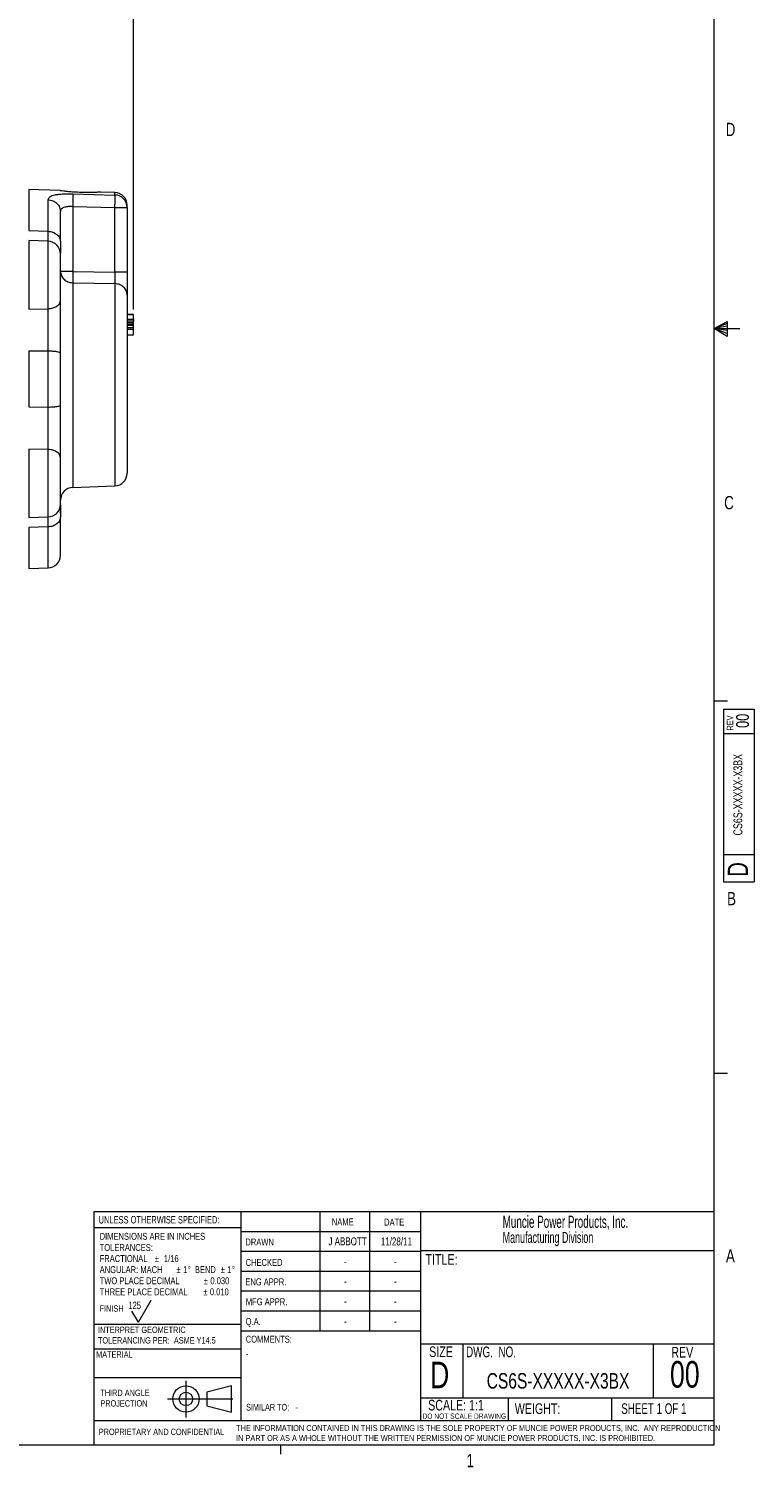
# Model space of a CAD drawing. Header units: inches. Extents: x 0.3 to 33.9, y 0.2 to 21.7.
# Tile 21 of 29: x 27.1 to 33.9, y 0.2 to 13.7. Entities that reach past the tile are written whole.
import ezdxf

# ---------------------------------------------------------------- set-up
doc = ezdxf.new("R2010")
doc.units = ezdxf.units.IN
doc.header["$MEASUREMENT"] = 0
doc.linetypes.add('CENTERX2', pattern=[0.8, 0.5, -0.1, 0.1, -0.1])
doc.layers.add('BORDER', color=7, linetype='Continuous', lineweight=15)
doc.layers.add('SLD-0', color=7, linetype='Continuous', lineweight=15)
doc.styles.add('SLDTEXTSTYLE0', font='TXT', dxfattribs={"width": 0.75})
doc.styles.add('SLDTEXTSTYLE1', font='TXT', dxfattribs={"width": 0.605})
doc.styles.add('SLDTEXTSTYLE2', font='TXT', dxfattribs={"width": 0.694444})
doc.styles.add('SLDTEXTSTYLE3', font='TXT', dxfattribs={"width": 0.6875})
doc.dimstyles.new('SLDDIMSTYLE0', dxfattribs={"dimtxt": 0.25, "dimasz": 0.13, "dimexe": 0, "dimexo": 0.0625, "dimgap": 0.0625, "dimtad": 0, "dimtih": 1, "dimtoh": 1, "dimdec": 4, "dimrnd": 1e-09, "dimzin": 12, "dimdsep": 46, "dimtxsty": 'SLDTEXTSTYLE0', "dimsah": 1, "dimcen": 0.09, "dimadec": 0, "dimazin": 3, "dimtfac": 1, "dimtdec": 4, "dimtofl": 0, "dimtmove": 0, "dimatfit": 3, "dimfxl": 1, "dimfrac": 2, "dimtolj": 1, "dimtzin": 12, "dimarcsym": 0})

# ---------------------------------------------------------------- blocks, each defined once
blk = doc.blocks.new('Block1')
at = {"layer": 'SLD-0', "color": 1, "linetype": 'CENTERX2'}
for p, q in [((3.162, 0.867), (3.162, 0.522)), ((2.989, 0.695), (3.334, 0.695))]:
    blk.add_line(p, q, dxfattribs=at)
at = {"layer": 'SLD-0', "color": 1}
for p, q in [((3.589, 0.818), (3.359, 0.758)), ((3.589, 0.571), (3.589, 0.818)), ((3.334, 0.695), (3.604, 0.695)), ((3.359, 0.758), (3.359, 0.632)), ((3.359, 0.632), (3.589, 0.571))]:
    blk.add_line(p, q, dxfattribs=at)
for radius in [0.124, 0.0629]:
    blk.add_circle((3.162, 0.695), radius, dxfattribs=at)
blk = doc.blocks.new('SW_NOTE_0')
at = {"layer": 'SLD-0', "color": 0, "char_height": 0.06, "attachment_point": 1, "style": 'SLDTEXTSTYLE0'}
for s, insert in [('THIRD ANGLE', (0, 0.077)), ('PROJECTION', (0, -0.022))]:
    blk.add_mtext(s, dxfattribs=dict(at, insert=insert))
blk = doc.blocks.new('SW_NOTE_1')
at = {"layer": 'SLD-0', "color": 0, "char_height": 0.055, "attachment_point": 1, "style": 'SLDTEXTSTYLE0'}
for s, insert in [('THE INFORMATION CONTAINED IN THIS DRAWING IS THE SOLE PROPERTY OF MUNCIE POWER PRODUCTS, INC.  ANY REPRODUCTION', (0, 0.071)), ('IN PART OR AS A WHOLE WITHOUT THE WRITTEN PERMISSION OF MUNCIE POWER PRODUCTS, INC. IS PROHIBITED.', (0, -0.023))]:
    blk.add_mtext(s, dxfattribs=dict(at, insert=insert))
blk = doc.blocks.new('SW_NOTE_2')
at = {"layer": 'SLD-0', "color": 0, "char_height": 0.065, "attachment_point": 1, "style": 'SLDTEXTSTYLE0'}
for s, insert in [('DIMENSIONS ARE IN INCHES', (0, 0.084)), ('TOLERANCES:', (0, -0.021)), ('FRACTIONAL', (0, -0.125)), ('%%p', (0.518, -0.125)), ('1/16', (0.604, -0.125)), ('ANGULAR: MACH', (0, -0.229)), ('%%p', (0.723, -0.229)), ('1', (0.785, -0.229)), ('%%d', (0.829, -0.229)), ('BEND', (0.895, -0.229)), ('%%p', (1.137, -0.229)), ('1', (1.199, -0.229)), ('%%d', (1.243, -0.229)), ('TWO PLACE DECIMAL', (0, -0.334)), ('%%p', (0.979, -0.334)), ('0.030', (1.041, -0.334)), ('THREE PLACE DECIMAL', (0, -0.438)), ('%%p', (0.974, -0.438)), ('0.010', (1.036, -0.438))]:
    blk.add_mtext(s, dxfattribs=dict(at, insert=insert))
blk = doc.blocks.new('SW_NOTE_3')
at = {"layer": 'SLD-0', "color": 0, "char_height": 0.06, "attachment_point": 1, "style": 'SLDTEXTSTYLE0'}
for s, insert in [('INTERPRET GEOMETRIC', (0, 0.077)), ('TOLERANCING PER:  ASME Y14.5', (0, -0.022))]:
    blk.add_mtext(s, dxfattribs=dict(at, insert=insert))
blk = doc.blocks.new('SW_NOTE_4')
at = {"layer": 'SLD-0', "color": 0, "attachment_point": 1, "style": 'SLDTEXTSTYLE1'}
for s, insert, char_height in [('Muncie Power Products, Inc.', (0, 0.147), 0.11458), ('Manufacturing Division', (0, -0.005), 0.10417)]:
    blk.add_mtext(s, dxfattribs=dict(at, insert=insert, char_height=char_height))
blk = doc.blocks.new('*D21')
at = {"layer": 'SLD-0'}
for p, q in [((24.024, 12.222), (24.024, 15.924)), ((25.566, 15.836), (25.515, 15.836)), ((25.515, 15.836), (25.515, 15.439)), ((26.524, 15.836), (26.575, 15.836)), ((26.575, 15.836), (26.575, 15.439)), ((28.066, 11.091), (28.066, 15.924)), ((24.024, 15.799), (25.427, 15.799)), ((28.066, 15.799), (26.664, 15.799)), ((25.515, 15.439), (25.566, 15.439)), ((26.575, 15.439), (26.524, 15.439))]:
    blk.add_line(p, q, dxfattribs=at)
for points in [[(24.024, 15.799), (24.154, 15.779), (24.154, 15.819)], [(28.066, 15.799), (27.936, 15.819), (27.936, 15.779)]]:
    blk.add_solid(points, dxfattribs=at)
at = {"layer": 'SLD-0', "char_height": 0.25, "attachment_point": 1, "style": 'SLDTEXTSTYLE0'}
for s, insert in [('4.04', (25.62, 16.209, -0.439)), ('102.7', (25.63, 15.761, -0.439))]:
    blk.add_mtext(s, dxfattribs=dict(at, insert=insert))

msp = doc.modelspace()

# ---------------------------------------------------------------- linework, layer by layer
at = {"color": 7, "linetype": 'Continuous', "lineweight": 15}
for p, q in [((27.37747, 12.20729), (27.08103, 12.21764)), ((27.49429, 12.17788), (27.89067, 12.1663)), ((27.89067, 12.18937), (27.75925, 12.19396)), ((27.26267, 11.82493), (27.26267, 12.12225)), ((27.49429, 12.05967), (27.49429, 11.44848)), ((27.49429, 12.05967), (27.89067, 12.04795)), ((27.89067, 11.43997), (27.89067, 12.04795)), ((27.89067, 12.04795), (28.00648, 12.04795)), ((28.00648, 12.04795), (28.00648, 12.06944)), ((28.00648, 12.04795), (28.00648, 11.43997)), ((27.08103, 11.8313), (27.26267, 11.82493)), ((27.26267, 11.73137), (27.08103, 11.73771)), ((27.49429, 11.44848), (27.89067, 11.43997)), ((27.49429, 11.34169), (27.89067, 11.33278)), ((27.08103, 11.09406), (27.26267, 11.09722)), ((28.00648, 11.04294), (28.06648, 11.04294)), ((28.06648, 11.04206), (28.00648, 11.04206)), ((28.00648, 11.04176), (28.06648, 11.04176)), ((28.00648, 11.04147), (28.06648, 11.04147)), ((28.00648, 10.99887), (28.06648, 10.99887)), ((28.00648, 10.98383), (28.06648, 10.98383)), ((28.00648, 10.96659), (28.06648, 10.96659)), ((28.00648, 10.95303), (28.06648, 10.95303)), ((28.06648, 10.93976), (28.00648, 10.93976)), ((28.06648, 10.9178), (28.00648, 10.9178)), ((28.06648, 10.90144), (28.00648, 10.90144)), ((28.00648, 10.85058), (28.06648, 10.85058)), ((27.26267, 10.69792), (27.08103, 10.69662)), ((27.08103, 10.69662), (27.08103, 10.17402)), ((27.26267, 10.17272), (27.26267, 10.69792)), ((27.08103, 10.17402), (27.26267, 10.17272)), ((27.26267, 9.77342), (27.08103, 9.77658)), ((27.49429, 9.41744), (27.89067, 9.43128)), ((27.08103, 9.13293), (27.26267, 9.13928)), ((27.37848, 9.17042), (27.37848, 9.13955)), ((27.26267, 9.04571), (27.08103, 9.03934)), ((27.08103, 8.653), (27.26267, 8.65935))]:
    msp.add_line(p, q, dxfattribs=at)
at = {"color": 8, "linetype": 'Continuous', "lineweight": 15}
for p, q in [((27.08103, 12.21764), (27.08103, 11.8313)), ((27.89067, 12.1663), (27.89067, 12.18937)), ((27.08103, 11.73771), (27.08103, 11.09406)), ((27.26267, 11.09722), (27.26267, 11.73137)), ((27.49429, 11.34169), (27.49429, 9.41744)), ((27.89067, 11.33278), (27.89067, 9.43128)), ((27.08103, 9.77658), (27.08103, 9.13293)), ((27.26267, 9.13928), (27.26267, 9.77342)), ((27.08103, 9.03934), (27.08103, 8.653)), ((27.26267, 8.65935), (27.26267, 9.04571))]:
    msp.add_line(p, q, dxfattribs=at)
at = {"color": 7, "linetype": 'Continuous', "lineweight": 15}
for centre, radius, start, end in [((27.88648, 12.06944), 0.12, 0, 88), ((27.88733, 12.0472), 0.11915, 0.363953, 88.393988), ((27.25848, 11.61144), 0.12, 0, 88), ((27.88648, 9.5512), 0.12, 272, 0), ((27.49848, 9.29751), 0.12, 92, 180), ((27.25848, 9.2592), 0.12, 272, 0), ((27.25848, 8.77927), 0.12, 272, 0)]:
    msp.add_arc(centre, radius, start, end, dxfattribs=at)
for points, knots in [([(27.26267, 12.12225), (27.26579, 12.13204), (27.27198, 12.15147), (27.31539, 12.16661), (27.36222, 12.1741), (27.40313, 12.17735), (27.4476, 12.17876), (27.47879, 12.17817), (27.49429, 12.17788)], [0, 0, 0, 0, 0.25722596, 0.51004716, 0.63510548, 0.75797202, 0.87973165, 1, 1, 1, 1]), ([(27.4545, 12.19764), (27.43829, 12.19942), (27.40586, 12.20299), (27.37914, 12.20684), (27.37797, 12.207), (27.37746, 12.20707)], [0, 0, 0, 0, 0.36224622, 0.72456557, 1, 1, 1, 1]), ([(27.75924, 12.19372), (27.75931, 12.19372), (27.75949, 12.19373), (27.73664, 12.19228), (27.69616, 12.19043), (27.63988, 12.18925), (27.57384, 12.19004), (27.50845, 12.19312), (27.47122, 12.19624), (27.4545, 12.19764)], [0, 0, 0, 0, 0.09482811, 0.23832331, 0.38507298, 0.53853478, 0.69915364, 0.86496533, 1, 1, 1, 1]), ([(27.49429, 12.17788), (27.49465, 12.17405), (27.49538, 12.16641), (27.49569, 12.13842), (27.49538, 12.10165), (27.49465, 12.07367), (27.49429, 12.05967)], [0, 0, 0, 0, 0.25011364, 0.50000048, 0.74988636, 1, 1, 1, 1]), ([(27.26267, 12.12225), (27.27797, 12.1201), (27.30859, 12.11581), (27.34673, 12.08928), (27.37331, 12.05214), (27.37676, 12.02294), (27.37848, 12.00833)], [0, 0, 0, 0, 0.25000014, 0.50000034, 0.74999994, 1, 1, 1, 1]), ([(27.37848, 12.00833), (27.37993, 12.01743), (27.38207, 12.0309), (27.39641, 12.04388), (27.41036, 12.05119), (27.42757, 12.05624), (27.44745, 12.05929), (27.47004, 12.06061), (27.48612, 12.05999), (27.49429, 12.05967)], [0, 0, 0, 0, 0.26493731, 0.39221223, 0.51680954, 0.63297437, 0.75169546, 0.87378729, 1, 1, 1, 1]), ([(27.89067, 12.04795), (27.89103, 12.06157), (27.89177, 12.08968), (27.89205, 12.12453), (27.89189, 12.14687), (27.89139, 12.16041), (27.89092, 12.16423), (27.89067, 12.1663)], [0, 0, 0, 0, 0.24177142, 0.49932118, 0.7003309, 0.83791544, 1, 1, 1, 1]), ([(27.37848, 11.73109), (27.37848, 11.76985), (27.37848, 11.84739), (27.37848, 11.94067), (27.37848, 11.98578), (27.37848, 12.00833)], [0, 0, 0, 0, 0.333260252, 0.666756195, 1, 1, 1, 1]), ([(27.26267, 11.82493), (27.27797, 11.82316), (27.30859, 11.81963), (27.34673, 11.79777), (27.37331, 11.76718), (27.37676, 11.74312), (27.37848, 11.73109)], [0, 0, 0, 0, 0.25000005, 0.50000057, 0.75000057, 1, 1, 1, 1]), ([(27.37848, 11.73109), (27.37848, 11.70525), (27.37848, 11.65627), (27.37848, 11.63128), (27.37848, 11.61947)], [0, 0, 0, 0, 0.52757682, 1, 1, 1, 1]), ([(27.37848, 11.17532), (27.37848, 11.19692), (27.37848, 11.24119), (27.37848, 11.32262), (27.37848, 11.40532), (27.37848, 11.48131), (27.37848, 11.54541), (27.37848, 11.5903), (27.37848, 11.61202), (27.37848, 11.60934), (27.37848, 11.60862)], [0, 0, 0, 0, 0.13191301, 0.27034786, 0.40878272, 0.54069575, 0.67260876, 0.81104383, 0.94947861, 1, 1, 1, 1]), ([(27.37848, 11.44848), (27.3802, 11.43479), (27.38365, 11.40741), (27.41023, 11.3726), (27.44838, 11.34772), (27.47899, 11.3437), (27.49429, 11.34169)], [0, 0, 0, 0, 0.249999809, 0.499999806, 0.750000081, 1, 1, 1, 1]), ([(27.49429, 11.44848), (27.47899, 11.44848), (27.44838, 11.44848), (27.41023, 11.44848), (27.38365, 11.44848), (27.3802, 11.44848), (27.37848, 11.44848)], [0, 0, 0, 0, 0.24999993, 0.50000033, 0.7500001, 1, 1, 1, 1]), ([(27.49429, 11.44848), (27.49409, 11.4375), (27.49368, 11.41555), (27.49352, 11.38519), (27.49368, 11.35907), (27.49409, 11.34748), (27.49429, 11.34169)], [0, 0, 0, 0, 0.2500447, 0.50000024, 0.74995524, 1, 1, 1, 1]), ([(27.89067, 11.43997), (27.89093, 11.42567), (27.89136, 11.40157), (27.89145, 11.37089), (27.89124, 11.34818), (27.89086, 11.33782), (27.89067, 11.33278)], [0, 0, 0, 0, 0.32249374, 0.54318376, 0.77777711, 1, 1, 1, 1]), ([(28.00648, 11.43997), (28.00476, 11.43997), (28.00131, 11.43997), (27.97473, 11.43997), (27.93659, 11.43997), (27.90597, 11.43997), (27.89067, 11.43997)], [0, 0, 0, 0, 0.2499998, 0.50000062, 0.74999989, 1, 1, 1, 1]), ([(28.00648, 11.43997), (28.00648, 11.41787), (28.00648, 11.37366), (28.00648, 11.31266), (28.00648, 11.26011), (28.00648, 11.2371), (28.00648, 11.22558)], [0, 0, 0, 0, 0.24984467, 0.49968699, 0.74963891, 1, 1, 1, 1]), ([(28.00648, 11.22558), (28.00476, 11.23932), (28.00131, 11.26681), (27.97473, 11.30175), (27.93659, 11.32672), (27.90597, 11.33076), (27.89067, 11.33278)], [0, 0, 0, 0, 0.2499998, 0.50000045, 0.74999985, 1, 1, 1, 1]), ([(27.26267, 11.09722), (27.27797, 11.09869), (27.30859, 11.10163), (27.34673, 11.11982), (27.37331, 11.14528), (27.37676, 11.16531), (27.37848, 11.17532)], [0, 0, 0, 0, 0.25000018, 0.50000083, 0.75000079, 1, 1, 1, 1]), ([(27.26267, 10.69792), (27.2627, 10.70644), (27.26277, 10.72486), (27.26287, 10.75656), (27.26295, 10.78849), (27.26301, 10.82091), (27.26306, 10.85435), (27.2631, 10.90957), (27.26306, 10.97296), (27.26292, 11.0417), (27.26276, 11.07783), (27.26267, 11.09722)], [0, 0, 0, 0, 0.06017951, 0.13011373, 0.22233811, 0.28341208, 0.35790137, 0.45761697, 0.67746228, 0.82693575, 1, 1, 1, 1]), ([(27.37848, 10.68019), (27.37848, 10.72452), (27.37848, 10.81314), (27.37848, 10.94481), (27.37848, 11.06935), (27.37848, 11.14), (27.37848, 11.17532)], [0, 0, 0, 0, 0.25062751, 0.50100173, 0.75057764, 1, 1, 1, 1]), ([(28.00648, 11.22558), (28.00648, 11.20263), (28.00648, 11.15575), (28.00648, 11.05932), (28.00648, 10.94382), (28.00648, 10.8111), (28.00648, 10.66729), (28.00648, 10.51878), (28.00648, 10.37218), (28.00648, 10.23077), (28.00648, 10.0946), (28.00648, 9.96418), (28.00648, 9.8434), (28.00648, 9.73841), (28.00648, 9.65408), (28.00648, 9.59426), (28.00648, 9.55779), (28.00648, 9.55337), (28.00648, 9.5512)], [0, 0, 0, 0, 0.05942548, 0.12141017, 0.18522662, 0.25000001, 0.31477339, 0.37858985, 0.44057453, 0.50000001, 0.55942548, 0.62141016, 0.68522661, 0.75, 0.81477339, 0.87858984, 0.94057453, 1, 1, 1, 1]), ([(28.06648, 10.99887), (28.06648, 11.00003), (28.06648, 11.00457), (28.06648, 11.01433), (28.06648, 11.02786), (28.06648, 11.03867), (28.06648, 11.0407), (28.06648, 11.04147)], [0, 0, 0, 0, 0.04482036, 0.17511398, 0.42442556, 0.78064412, 1, 1, 1, 1]), ([(28.06648, 10.99887), (28.06648, 10.9975), (28.06648, 10.99418), (28.06648, 10.98957), (28.06648, 10.98612), (28.06648, 10.98417), (28.06648, 10.98393), (28.06648, 10.98383)], [0, 0, 0, 0, 0.1913109, 0.4624584, 0.755434, 0.89960064, 1, 1, 1, 1]), ([(28.06648, 10.96659), (28.06648, 10.96694), (28.06648, 10.96784), (28.06648, 10.97375), (28.06648, 10.97948), (28.06648, 10.98352), (28.06648, 10.98383)], [0, 0, 0, 0, 0.23556405, 0.59219146, 0.96837156, 1, 1, 1, 1]), ([(28.06648, 10.95303), (28.06648, 10.95388), (28.06648, 10.95597), (28.06648, 10.95957), (28.06648, 10.9632), (28.06648, 10.96601), (28.06648, 10.9664), (28.06648, 10.96659)], [0, 0, 0, 0, 0.1040664, 0.25607962, 0.50744709, 0.77248085, 1, 1, 1, 1]), ([(28.06648, 10.93976), (28.06648, 10.9399), (28.06648, 10.94023), (28.06648, 10.94274), (28.06648, 10.94623), (28.06648, 10.94984), (28.06648, 10.95204), (28.06648, 10.95303)], [0, 0, 0, 0, 0.17704909, 0.43190559, 0.69291506, 0.8626961, 1, 1, 1, 1]), ([(28.06648, 10.9178), (28.06648, 10.91788), (28.06648, 10.92188), (28.06648, 10.92873), (28.06648, 10.93619), (28.06648, 10.94019), (28.06648, 10.94062), (28.06648, 10.94079)], [0, 0, 0, 0, 0.00632566, 0.31517839, 0.63444329, 0.85579843, 1, 1, 1, 1]), ([(28.06648, 10.90144), (28.06648, 10.90286), (28.06648, 10.90624), (28.06648, 10.91136), (28.06648, 10.91537), (28.06648, 10.91752), (28.06648, 10.91773), (28.06648, 10.9178)], [0, 0, 0, 0, 0.170526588, 0.405102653, 0.725017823, 0.902481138, 1, 1, 1, 1]), ([(28.06648, 10.85058), (28.06648, 10.8511), (28.06648, 10.85264), (28.06648, 10.86306), (28.06648, 10.87723), (28.06648, 10.89003), (28.06648, 10.89688), (28.06648, 10.9004), (28.06648, 10.90144)], [0, 0, 0, 0, 0.14490829, 0.42914025, 0.73748587, 0.87560601, 0.96337003, 1, 1, 1, 1]), ([(27.37848, 10.68019), (27.37676, 10.68246), (27.37331, 10.68701), (27.34673, 10.69279), (27.30859, 10.69692), (27.27797, 10.69759), (27.26267, 10.69792)], [0, 0, 0, 0, 0.24999983, 0.49999954, 0.75000001, 1, 1, 1, 1]), ([(27.37848, 10.19045), (27.37848, 10.27208), (27.37848, 10.43532), (27.37848, 10.59857), (27.37848, 10.68019)], [0, 0, 0, 0, 0.5, 1, 1, 1, 1]), ([(27.26267, 10.17272), (27.27797, 10.17306), (27.30859, 10.17372), (27.34673, 10.17785), (27.37331, 10.18363), (27.37676, 10.18818), (27.37848, 10.19045)], [0, 0, 0, 0, 0.24999999, 0.50000046, 0.75000017, 1, 1, 1, 1]), ([(27.26267, 9.77342), (27.26276, 9.79281), (27.26292, 9.82895), (27.26306, 9.89768), (27.2631, 9.96107), (27.26306, 10.0163), (27.26301, 10.04974), (27.26294, 10.08738), (27.26283, 10.12798), (27.26272, 10.15949), (27.26267, 10.17272)], [0, 0, 0, 0, 0.17307481, 0.3225574, 0.54241612, 0.6421378, 0.71663164, 0.77770934, 0.90667543, 1, 1, 1, 1]), ([(27.37848, 9.69532), (27.37848, 9.73064), (27.37848, 9.8013), (27.37848, 9.92583), (27.37848, 10.0575), (27.37848, 10.14612), (27.37848, 10.19045)], [0, 0, 0, 0, 0.24942242, 0.49899827, 0.74937248, 1, 1, 1, 1]), ([(27.37848, 9.69532), (27.37676, 9.70533), (27.37331, 9.72536), (27.34673, 9.75082), (27.30859, 9.76901), (27.27797, 9.77195), (27.26267, 9.77342)], [0, 0, 0, 0, 0.24999921, 0.49999917, 0.74999982, 1, 1, 1, 1]), ([(27.37848, 9.26202), (27.37848, 9.2613), (27.37848, 9.25862), (27.37848, 9.28034), (27.37848, 9.32523), (27.37848, 9.38934), (27.37848, 9.46533), (27.37848, 9.54802), (27.37848, 9.62946), (27.37848, 9.67372), (27.37848, 9.69532)], [0, 0, 0, 0, 0.05052139, 0.18895617, 0.32739124, 0.45930425, 0.59121728, 0.72965214, 0.86808699, 1, 1, 1, 1]), ([(27.37845, 9.17042), (27.37844, 9.17957), (27.37844, 9.20434), (27.37817, 9.22563), (27.37771, 9.24153), (27.37682, 9.24405), (27.37644, 9.24512)], [0, 0, 0, 0, 0.20071648, 0.54305224, 0.8045247, 1, 1, 1, 1]), ([(27.37848, 9.13955), (27.37676, 9.12752), (27.37331, 9.10346), (27.34673, 9.07287), (27.30859, 9.05101), (27.27797, 9.04748), (27.26267, 9.04571)], [0, 0, 0, 0, 0.24999943, 0.49999943, 0.74999995, 1, 1, 1, 1]), ([(27.26267, 9.04571), (27.26276, 9.06033), (27.26292, 9.08756), (27.26306, 9.11995), (27.26307, 9.13252), (27.26308, 9.13945)], [0, 0, 0, 0, 0.34208042, 0.63753154, 1, 1, 1, 1]), ([(27.37848, 8.77927), (27.37848, 8.78142), (27.37848, 8.7857), (27.37848, 8.82004), (27.37848, 8.87331), (27.37848, 8.94582), (27.37848, 9.03324), (27.37848, 9.10437), (27.37848, 9.13955)], [0, 0, 0, 0, 0.172754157, 0.344354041, 0.514512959, 0.679754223, 0.841651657, 1, 1, 1, 1])]:
    msp.add_open_spline(points, degree=3, knots=knots, dxfattribs=at)
at = {"color": 8, "linetype": 'Continuous', "lineweight": 15}
for points, knots in [([(27.26308, 11.73131), (27.26307, 11.7382), (27.26306, 11.75074), (27.26292, 11.78308), (27.26276, 11.81032), (27.26267, 11.82493)], [0, 0, 0, 0, 0.361357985, 0.657323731, 1, 1, 1, 1]), ([(27.37848, 9.25117), (27.37848, 9.2399), (27.37848, 9.22152), (27.37848, 9.18466), (27.37848, 9.17042)], [0, 0, 0, 0, 0.61342694, 1, 1, 1, 1])]:
    msp.add_open_spline(points, degree=3, knots=knots, dxfattribs=at)
at = {"layer": 'BORDER'}
for p, q in [((27.6942, 0.6448), (27.6942, 2.60915)), ((27.6942, 2.60915), (33.52288, 2.60915)), ((29.07565, 2.60915), (29.07565, 0.6448)), ((29.81658, 2.60915), (29.81658, 1.48415)), ((30.28511, 2.60915), (30.28511, 1.48415)), ((30.76416, 2.60915), (30.76416, 0.6448)), ((29.07565, 2.45481), (27.6942, 2.45481)), ((29.07565, 2.42165), (30.76416, 2.42165)), ((29.07565, 2.23415), (30.76416, 2.23415)), ((30.76416, 2.242), (33.52288, 2.242)), ((29.07565, 2.04665), (30.76416, 2.04665)), ((28.11103, 1.56667), (28.23103, 1.77452)), ((30.76416, 1.85915), (29.07565, 1.85915)), ((28.11103, 1.56667), (28.05103, 1.67059)), ((30.76416, 1.67165), (29.07565, 1.67165)), ((27.6942, 1.54993), (29.07565, 1.54993)), ((30.76416, 1.48415), (29.07259, 1.48415)), ((30.76416, 1.36466), (33.52288, 1.36466)), ((31.1597, 1.36466), (31.1597, 0.85768)), ((32.95094, 1.36466), (32.95094, 0.85768)), ((27.6942, 1.31731), (29.07565, 1.31731)), ((27.6942, 1.04731), (29.07565, 1.04731)), ((30.76416, 0.85768), (33.52288, 0.85768)), ((31.5873, 0.85768), (31.5873, 0.6448)), ((32.55921, 0.85768), (32.55921, 0.6448)), ((27.69114, 0.6448), (27.69114, 0.4106)), ((27.69114, 0.6448), (33.52288, 0.6448))]:
    msp.add_line(p, q, dxfattribs=at)
at = {"layer": 'SLD-0'}
for p, q in [((33.52288, 0.4106), (33.52288, 21.4106)), ((33.52288, 10.9106), (33.64687, 10.97614)), ((33.64687, 10.95768), (33.52288, 10.9106)), ((33.64687, 10.97614), (33.64687, 10.83733)), ((33.64687, 10.93372), (33.52288, 10.9106)), ((33.64687, 10.89135), (33.52288, 10.9106)), ((33.64687, 10.86464), (33.52288, 10.9106)), ((33.64687, 10.83733), (33.52288, 10.9106)), ((33.52288, 10.9106), (33.76592, 10.9106)), ((33.52288, 7.4106), (33.64788, 7.4106)), ((33.61007, 7.33155), (33.89987, 7.33155)), ((33.61007, 7.33155), (33.61007, 5.70895)), ((33.89987, 7.33155), (33.89987, 5.70895)), ((33.89987, 7.09941), (33.61007, 7.09941)), ((33.61007, 5.96501), (33.89987, 5.96501)), ((33.61007, 5.70895), (33.89987, 5.70895)), ((33.52288, 3.9106), (33.64788, 3.9106)), ((33.52288, 0.4106), (0.52288, 0.4106)), ((29.44788, 0.4106), (29.44788, 0.3258))]:
    msp.add_line(p, q, dxfattribs=at)

# ---------------------------------------------------------------- block references
at = {"color": 7, "linetype": 'Continuous'}
msp.add_blockref('Block1', (25.39646, 0.1508), dxfattribs=at)
at = {"layer": 'SLD-0'}
for name, p in [('SW_NOTE_4', (31.53501, 2.42217)), ('SW_NOTE_2', (27.74737, 2.32361)), ('SW_NOTE_3', (27.73135, 1.44904)), ('SW_NOTE_0', (27.7542, 0.85635)), ('SW_NOTE_1', (29.03006, 0.52905))]:
    msp.add_blockref(name, p, dxfattribs=at)

# ---------------------------------------------------------------- texts
at = {"color": 7, "linetype": 'Continuous', "lineweight": 0, "char_height": 0.125, "attachment_point": 1, "style": 'SLDTEXTSTYLE0'}
for s, insert in [('D', (33.6323, 12.84506)), ('C', (33.61746, 9.33603)), ('B', (33.64505, 5.61286)), ('A', (33.63405, 2.25433)), ('1', (31.19544, 0.32903))]:
    msp.add_mtext(s, dxfattribs=dict(at, insert=insert))
at = {"color": 7, "linetype": 'Continuous', "lineweight": 0, "rotation": 90, "style": 'SLDTEXTSTYLE0'}
for s, insert, char_height, attachment_point in [('00', (33.72971, 7.22198), 0.12, 2), ('REV', (33.64215, 7.13138), 0.06, 1), ('CS6S-XXXXX-X3BX', (33.70421, 6.52754), 0.0833333, 2), ('D', (33.65132, 5.75594), 0.19, 1)]:
    msp.add_mtext(s, dxfattribs=dict(at, insert=insert, char_height=char_height, attachment_point=attachment_point))
at = {"layer": 'BORDER', "style": 'SLDTEXTSTYLE0'}
for s, insert, char_height, attachment_point in [('125', (28.01793, 1.76076), 0.07, 1), ('CS6S-XXXXX-X3BX', (32.05575, 1.08917), 0.1458333, 2), ('00', (33.24733, 1.20242), 0.25, 2), ('-', (29.58809, 0.79987), 0.0625, 1), ('PROPRIETARY AND CONFIDENTIAL', (27.73944, 0.56619), 0.06, 1)]:
    msp.add_mtext(s, dxfattribs=dict(at, insert=insert, char_height=char_height, attachment_point=attachment_point))
at = {"layer": 'SLD-0'}
for s, insert, char_height, attachment_point, style in [('UNLESS OTHERWISE SPECIFIED:', (27.73776, 2.56602), 0.07, 1, 'SLDTEXTSTYLE0'), ('NAME', (29.92933, 2.54334), 0.065, 1, 'SLDTEXTSTYLE0'), ('DATE', (30.4211, 2.54161), 0.065, 1, 'SLDTEXTSTYLE0'), ('DRAWN', (29.11723, 2.35436), 0.065, 1, 'SLDTEXTSTYLE0'), ('J ABBOTT', (30.07753, 2.3655), 0.075, 2, 'SLDTEXTSTYLE0'), ('11/28/11', (30.5363, 2.36436), 0.075, 2, 'SLDTEXTSTYLE0'), ('TITLE:', (30.81002, 2.20751), 0.1, 1, 'SLDTEXTSTYLE0'), ('CHECKED', (29.11936, 2.162), 0.065, 1, 'SLDTEXTSTYLE0'), ('-', (30.05737, 2.17686), 0.075, 2, 'SLDTEXTSTYLE0'), ('-', (30.52589, 2.17686), 0.075, 2, 'SLDTEXTSTYLE0'), ('ENG APPR.', (29.11647, 1.97948), 0.065, 1, 'SLDTEXTSTYLE0'), ('-', (30.05737, 1.98936), 0.075, 2, 'SLDTEXTSTYLE0'), ('-', (30.52589, 1.98936), 0.075, 2, 'SLDTEXTSTYLE0'), ('MFG APPR.', (29.12142, 1.79226), 0.065, 1, 'SLDTEXTSTYLE0'), ('-', (30.05737, 1.80186), 0.075, 2, 'SLDTEXTSTYLE0'), ('-', (30.52589, 1.80186), 0.075, 2, 'SLDTEXTSTYLE0'), ('FINISH', (27.74662, 1.72599), 0.06, 1, 'SLDTEXTSTYLE0'), ('Q.A.', (29.11979, 1.60634), 0.065, 1, 'SLDTEXTSTYLE0'), ('-', (30.05737, 1.61436), 0.075, 2, 'SLDTEXTSTYLE0'), ('-', (30.52589, 1.61436), 0.075, 2, 'SLDTEXTSTYLE0'), ('COMMENTS:', (29.12067, 1.44042), 0.065, 1, 'SLDTEXTSTYLE0'), ('MATERIAL', (27.71414, 1.29434), 0.06, 1, 'SLDTEXTSTYLE0'), ('-', (29.12088, 1.29987), 0.0625, 1, 'SLDTEXTSTYLE0'), ('SIZE', (30.84491, 1.34), 0.1, 1, 'SLDTEXTSTYLE0'), ('DWG.  NO.', (31.19141, 1.3386), 0.1, 1, 'SLDTEXTSTYLE2'), ('REV', (33.12071, 1.33469), 0.1, 1, 'SLDTEXTSTYLE0'), ('D', (30.8528, 1.19694), 0.25, 1, 'SLDTEXTSTYLE0'), ('SCALE: 1:1', (30.83503, 0.8377), 0.1, 1, 'SLDTEXTSTYLE0'), ('SIMILAR TO:', (29.12367, 0.79987), 0.0625, 1, 'SLDTEXTSTYLE0'), ('DO NOT SCALE DRAWING', (31.17503, 0.70917), 0.05, 2, 'SLDTEXTSTYLE0'), ('WEIGHT:', (31.64911, 0.80482), 0.1, 1, 'SLDTEXTSTYLE0'), ('SHEET 1 OF 1', (32.65008, 0.80515), 0.1, 1, 'SLDTEXTSTYLE3')]:
    msp.add_mtext(s, dxfattribs=dict(at, insert=insert, char_height=char_height, attachment_point=attachment_point, style=style))

# ---------------------------------------------------------------- dimensions: what is measured, and where the dimension line sits
dim = msp.add_linear_dim(base=(28.06648, 15.79879), p1=(24.02398, 12.1717), p2=(28.06648, 11.04147), dimstyle='SLDDIMSTYLE0', dxfattribs=at)
dim.commit()
dim.dimension.update_dxf_attribs({"geometry": '*D21', "text_midpoint": (26.04523, 15.79879), "dimtype": 160})

doc.saveas('drawing.dxf')
